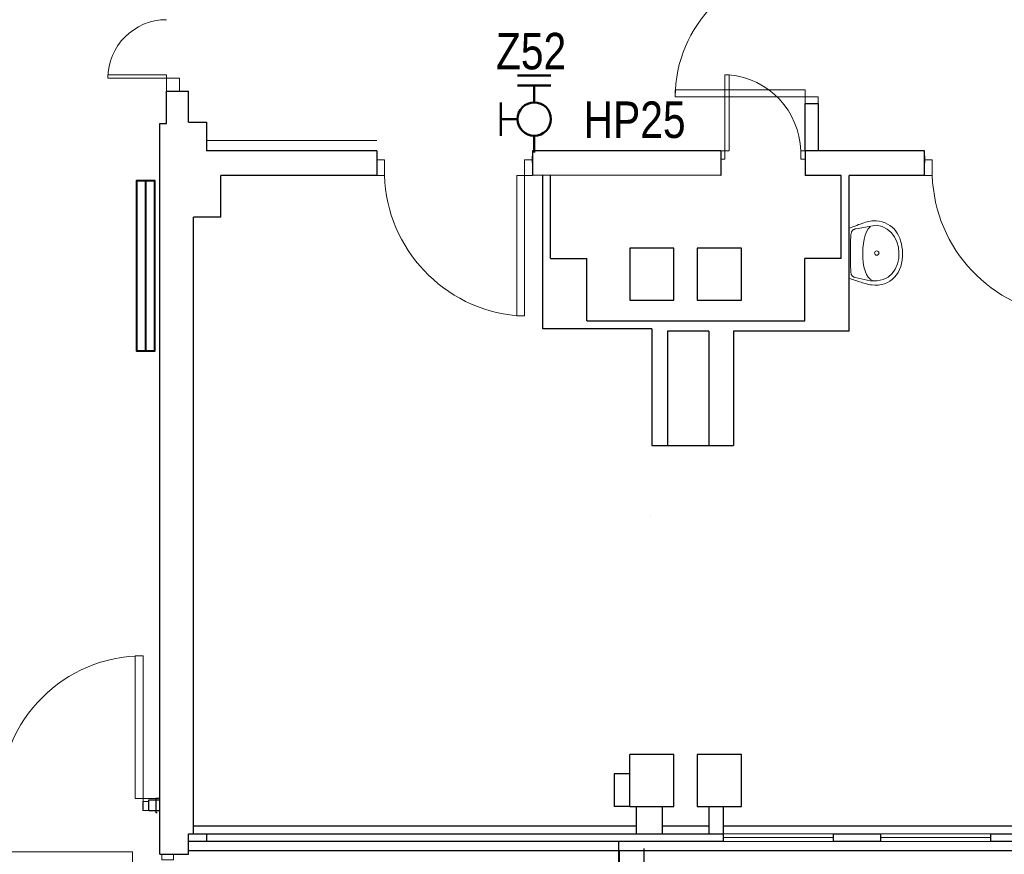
# Model space of a CAD drawing. Header units: millimetres. Extents: x 6612728327 to 6612744462, y 5733542327 to 5733552841.
# Tile 91 of 124: x 6612738886 to 6612739644, y 5733546288 to 5733546931. Entities that reach past the tile are written whole.
import ezdxf

# ---------------------------------------------------------------- set-up
doc = ezdxf.new("R2010")
doc.units = ezdxf.units.MM
doc.header["$MEASUREMENT"] = 0
for name, color, linetype in [('!!!!_SCIANY GRUBE', 7, 'Continuous'), ('__DRAFT_PROJEKT_PPOŻ', 7, 'Continuous'), ('__zawory_hydrantowe', 7, 'Continuous'), ('A-ARM', 7, 'Continuous'), ('dwa_barierki', 7, 'Continuous'), ('dwa_DRZWI', 7, 'Continuous'), ('DZIALOWE_WINDA', 7, 'Continuous'), ('INST_CO', 7, 'Continuous'), ('inw_PODCIĄGI', 7, 'Continuous'), ('inw_STOLARKA', 7, 'Continuous'), ('STOLARKAOKIENNA', 7, 'Continuous'), ('WIDOK', 7, 'Continuous')]:
    doc.layers.add(name, color=color, linetype=linetype)
doc.styles.add('GENERATED_STYLE_1', font='arial.ttf')

msp = doc.modelspace()

# ---------------------------------------------------------------- linework, layer by layer
at = {"layer": '!!!!_SCIANY GRUBE', "color": 7, "lineweight": 30}
for p, q in [((6612739015.516489, 5733546851.844686), (6612739015.516489, 5733546875.844686)), ((6612739015.516489, 5733546851.844686), (6612739015.516489, 5733546875.844686)), ((6612738993.516489, 5733546330.844685), (6612738993.516489, 5733546850.844686)), ((6612738993.516489, 5733546288.13419), (6612738993.516489, 5733546850.844686)), ((6612739160.51649, 5733546829.844686), (6612739029.516489, 5733546829.844686)), ((6612739160.51649, 5733546829.844686), (6612739160.51649, 5733546810.844686)), ((6612739160.51649, 5733546829.844686), (6612739160.51649, 5733546815.844685)), ((6612739425.51649, 5733546829.844686), (6612739280.516489, 5733546829.844686)), ((6612739280.516489, 5733546829.844686), (6612739280.516489, 5733546811.099788)), ((6612739280.516489, 5733546829.844686), (6612739280.516489, 5733546811.099788)), ((6612739425.51649, 5733546829.844686), (6612739425.51649, 5733546810.844686)), ((6612739582.51649, 5733546829.844686), (6612739490.51649, 5733546829.844686)), ((6612739490.51649, 5733546829.844686), (6612739490.51649, 5733546810.844686)), ((6612739582.51649, 5733546810.844686), (6612739582.51649, 5733546829.844686)), ((6612739160.51649, 5733546825.599787), (6612739160.51649, 5733546820.599787)), ((6612739280.516489, 5733546820.599787), (6612739280.516489, 5733546825.599787)), ((6612739582.51649, 5733546825.599787), (6612739582.51649, 5733546820.599787)), ((6612739040.516489, 5733546778.844686), (6612739040.516489, 5733546810.844686)), ((6612739040.516489, 5733546778.844686), (6612739040.516489, 5733546810.844686)), ((6612739160.51649, 5733546810.844686), (6612739040.516489, 5733546810.844686)), ((6612739040.516489, 5733546778.844686), (6612739040.516489, 5733546810.844686)), ((6612739040.516489, 5733546778.844686), (6612739040.516489, 5733546810.844686)), ((6612739040.516489, 5733546778.844686), (6612739040.516489, 5733546810.844686)), ((6612739040.516489, 5733546778.844686), (6612739040.516489, 5733546810.844686)), ((6612739425.51649, 5733546810.844686), (6612739280.516489, 5733546811.099788)), ((6612739288.516489, 5733546692.844686), (6612739288.516489, 5733546811.091188)), ((6612739294.51649, 5733546746.844685), (6612739294.51649, 5733546811.073991)), ((6612739501.40481, 5733546810.844686), (6612739490.51649, 5733546810.844686)), ((6612739518.277411, 5733546810.844686), (6612739501.40481, 5733546810.844686)), ((6612739518.277411, 5733546746.844685), (6612739518.277411, 5733546810.844686)), ((6612739582.51649, 5733546810.844686), (6612739524.516491, 5733546810.844686)), ((6612739524.516491, 5733546690.844685), (6612739524.516491, 5733546810.844686)), ((6612739019.516489, 5733546303.844685), (6612739019.516489, 5733546778.844686)), ((6612739040.516489, 5733546778.844686), (6612739019.516489, 5733546778.844686)), ((6612739019.516489, 5733546303.844685), (6612739019.516489, 5733546778.844686)), ((6612739040.516489, 5733546778.844686), (6612739019.516489, 5733546778.844686)), ((6612739019.516489, 5733546303.844685), (6612739019.516489, 5733546778.844686)), ((6612739040.516489, 5733546778.844686), (6612739019.516489, 5733546778.844686)), ((6612739019.516489, 5733546303.844685), (6612739019.516489, 5733546778.844686)), ((6612739040.516489, 5733546778.844686), (6612739019.516489, 5733546778.844686)), ((6612739019.516489, 5733546303.844685), (6612739019.516489, 5733546778.844686)), ((6612739040.516489, 5733546778.844686), (6612739019.516489, 5733546778.844686)), ((6612739019.516489, 5733546303.844685), (6612739019.516489, 5733546778.844686)), ((6612739040.516489, 5733546778.844686), (6612739019.516489, 5733546778.844686)), ((6612739389.516489, 5733546754.844686), (6612739355.516489, 5733546754.844686)), ((6612739355.516489, 5733546754.844686), (6612739355.516489, 5733546714.844685)), ((6612739389.516489, 5733546714.844685), (6612739389.516489, 5733546754.844686)), ((6612739441.51649, 5733546754.844686), (6612739407.51649, 5733546754.844686)), ((6612739407.51649, 5733546754.844686), (6612739407.51649, 5733546714.844685)), ((6612739441.51649, 5733546714.844685), (6612739441.51649, 5733546754.844686)), ((6612739294.51649, 5733546746.844685), (6612739322.516489, 5733546746.844685)), ((6612739322.516489, 5733546698.844686), (6612739322.516489, 5733546746.844685)), ((6612739490.277411, 5733546698.844686), (6612739490.277411, 5733546746.844685)), ((6612739518.277411, 5733546746.844685), (6612739490.277411, 5733546746.844685)), ((6612739355.516489, 5733546714.844685), (6612739389.516489, 5733546714.844685)), ((6612739407.51649, 5733546714.844685), (6612739441.51649, 5733546714.844685)), ((6612739372.516489, 5733546692.844686), (6612739288.516489, 5733546692.844686)), ((6612739322.516489, 5733546698.844686), (6612739490.277411, 5733546698.844686)), ((6612739372.516489, 5733546692.844686), (6612739340.51649, 5733546692.844686)), ((6612739372.516489, 5733546692.844686), (6612739372.516489, 5733546602.844686)), ((6612739384.516489, 5733546690.844685), (6612739384.516489, 5733546602.844686)), ((6612739416.51649, 5733546690.844685), (6612739384.516489, 5733546690.844685)), ((6612739416.51649, 5733546690.844685), (6612739384.516489, 5733546690.844685)), ((6612739416.51649, 5733546690.844685), (6612739416.51649, 5733546602.844686)), ((6612739524.516491, 5733546690.844685), (6612739435.51649, 5733546690.844685)), ((6612739435.51649, 5733546690.844685), (6612739435.51649, 5733546602.844686)), ((6612739372.516489, 5733546602.844686), (6612739435.51649, 5733546602.844686)), ((6612739389.516489, 5733546364.844685), (6612739355.516489, 5733546364.844685)), ((6612739355.516489, 5733546324.844684), (6612739355.516489, 5733546364.844685)), ((6612739389.516489, 5733546324.844684), (6612739389.516489, 5733546364.844685)), ((6612739441.51649, 5733546364.844685), (6612739407.51649, 5733546364.844685)), ((6612739407.51649, 5733546364.844685), (6612739407.51649, 5733546324.844684)), ((6612739441.51649, 5733546324.844684), (6612739441.51649, 5733546364.844685)), ((6612739343.516489, 5733546349.844685), (6612739343.516489, 5733546324.844684)), ((6612739355.516489, 5733546349.844685), (6612739343.516489, 5733546349.844685)), ((6612738984.957693, 5733546329.844685), (6612738993.516489, 5733546329.844685)), ((6612738984.957693, 5733546321.844685), (6612738984.957693, 5733546329.844685)), ((6612738984.957693, 5733546321.844685), (6612738993.516489, 5733546321.844685)), ((6612738991.516489, 5733546319.844685), (6612738990.51649, 5733546319.844685)), ((6612739355.516489, 5733546324.844684), (6612739343.516489, 5733546324.844684)), ((6612739355.516489, 5733546324.844684), (6612739389.516489, 5733546324.844684)), ((6612739360.516489, 5733546324.844684), (6612739360.516489, 5733546303.844685)), ((6612739380.51649, 5733546324.844684), (6612739380.51649, 5733546303.844685)), ((6612739407.51649, 5733546324.844684), (6612739441.51649, 5733546324.844684)), ((6612739416.51649, 5733546324.844684), (6612739416.51649, 5733546303.844685)), ((6612739427.51649, 5733546324.844684), (6612739427.51649, 5733546303.844685)), ((6612739015.516489, 5733546288.13419), (6612739015.516489, 5733546303.844685)), ((6612739015.516489, 5733546288.13419), (6612739015.516489, 5733546303.844685)), ((6612738993.516489, 5733546288.13419), (6612739015.516489, 5733546288.13419))]:
    msp.add_line(p, q, dxfattribs=at)
for points in [[(6612738993.516489, 5733546850.844686), (6612738998.516489, 5733546850.844686), (6612738998.516489, 5733546875.844686)], [(6612738998.516489, 5733546875.844686), (6612739015.516489, 5733546875.844686)], [(6612739015.516489, 5733546851.844686), (6612739029.516489, 5733546851.844686), (6612739029.516489, 5733546829.844686)], [(6612739015.516489, 5733546851.844686), (6612739029.516489, 5733546851.844686), (6612739029.516489, 5733546829.844686)], [(6612738993.516489, 5733546330.844685), (6612738990.51649, 5733546330.844685)], [(6612738990.51649, 5733546330.844685), (6612738990.51649, 5733546319.844685)], [(6612739346.923244, 5733546297.844685), (6612739347.789767, 5733545169.844683)], [(6612739366.465014, 5733545983.435217), (6612739366.465014, 5733546292.553106)]]:
    msp.add_lwpolyline(points, dxfattribs=at)
for points in [[(6612739500.51649, 5733546866.344685), (6612739500.51649, 5733546829.844686), (6612739490.51649, 5733546829.844686), (6612739490.51649, 5733546866.344685)], [(6612739015.516489, 5733546303.844685), (6612739427.51649, 5733546303.844685), (6612739427.51649, 5733546297.844685), (6612739015.516489, 5733546297.844685)], [(6612739015.516489, 5733546303.844685), (6612739427.51649, 5733546303.844685), (6612739427.51649, 5733546297.844685), (6612739015.516489, 5733546297.844685)], [(6612739512.51649, 5733546303.844685), (6612739548.51649, 5733546303.844685), (6612739548.51649, 5733546297.844685), (6612739512.51649, 5733546297.844685)], [(6612739633.51649, 5733546303.844685), (6612739669.51649, 5733546303.844685), (6612739669.51649, 5733546297.844685), (6612739633.51649, 5733546297.844685)]]:
    msp.add_lwpolyline(points, close=True, dxfattribs=at)
at = {"layer": '!!!!_SCIANY GRUBE', "color": 7, "lineweight": 30, "flags": 128}
msp.add_lwpolyline([(6612739015.516489, 5733546303.844685), (6612739029.516489, 5733546303.844685), (6612739029.516489, 5733546297.844685), (6612739015.516489, 5733546297.844685)], close=True, dxfattribs=at)
at = {"layer": '__zawory_hydrantowe', "color": 1, "lineweight": 50, "true_color": 0xf00000}
for p, q in [((6612739294.780397, 5733546887.782207), (6612739269.010102, 5733546887.782207)), ((6612739294.780397, 5733546880.051119), (6612739269.010102, 5733546880.051119)), ((6612739281.89525, 5733546867.165971), (6612739281.89525, 5733546880.051119)), ((6612739256.124955, 5733546841.395676), (6612739256.124955, 5733546867.165971)), ((6612739269.010102, 5733546854.280823), (6612739256.124955, 5733546854.280823)), ((6612739281.89525, 5733546841.395676), (6612739281.89525, 5733546828.510529))]:
    msp.add_line(p, q, dxfattribs=at)
msp.add_circle((6612739281.89525, 5733546854.280823), 12.885148, dxfattribs=at)
at = {"layer": 'A-ARM', "color": 7, "lineweight": 18}
for p, q in [((6612739538.380922, 5733546775.140571), (6612739537.100351, 5733546774.789068)), ((6612739539.6266, 5733546775.439732), (6612739538.380922, 5733546775.140571)), ((6612739540.834525, 5733546775.681136), (6612739539.6266, 5733546775.439732)), ((6612739542.001237, 5733546775.859369), (6612739540.834525, 5733546775.681136)), ((6612739543.12403, 5733546775.969017), (6612739542.001237, 5733546775.859369)), ((6612739544.199747, 5733546776.004663), (6612739543.12403, 5733546775.969017)), ((6612739545.225377, 5733546775.961346), (6612739544.199747, 5733546776.004663)), ((6612739547.707556, 5733546775.635863), (6612739545.225377, 5733546775.961346)), ((6612739550.017818, 5733546775.10342), (6612739547.707556, 5733546775.635863)), ((6612739552.158421, 5733546774.37304), (6612739550.017818, 5733546775.10342)), ((6612739527.420111, 5733546771.315852), (6612739524.516491, 5733546770.15982)), ((6612739524.516491, 5733546770.15982), (6612739524.516491, 5733546731.529551)), ((6612739526.348757, 5733546767.360581), (6612739526.177142, 5733546766.933272)), ((6612739526.548198, 5733546767.746527), (6612739526.348757, 5733546767.360581)), ((6612739526.77441, 5733546768.093218), (6612739526.548198, 5733546767.746527)), ((6612739527.027096, 5733546768.403809), (6612739526.77441, 5733546768.093218)), ((6612739527.304899, 5733546768.680108), (6612739527.027096, 5733546768.403809)), ((6612739527.60797, 5733546768.925122), (6612739527.304899, 5733546768.680108)), ((6612739528.858159, 5733546771.882739), (6612739527.420111, 5733546771.315852)), ((6612739527.935257, 5733546769.141258), (6612739527.60797, 5733546768.925122)), ((6612739528.286459, 5733546769.331223), (6612739527.935257, 5733546769.141258)), ((6612739528.660373, 5733546769.497123), (6612739528.286459, 5733546769.331223)), ((6612739529.056998, 5733546769.641965), (6612739528.660373, 5733546769.497123)), ((6612739530.283121, 5733546772.435337), (6612739528.858159, 5733546771.882739)), ((6612739529.475132, 5733546769.768157), (6612739529.056998, 5733546769.641965)), ((6612739529.914623, 5733546769.878256), (6612739529.475132, 5733546769.768157)), ((6612739545.540782, 5733546772.467525), (6612739529.914623, 5733546769.878256)), ((6612739529.914623, 5733546769.878256), (6612739529.964623, 5733546769.878256)), ((6612739531.691389, 5733546772.967481), (6612739530.283121, 5733546772.435337)), ((6612739533.080556, 5733546773.474654), (6612739531.691389, 5733546772.967481)), ((6612739534.447009, 5733546773.950695), (6612739533.080556, 5733546773.474654)), ((6612739535.788196, 5733546774.390939), (6612739534.447009, 5733546773.950695)), ((6612739537.100351, 5733546774.789068), (6612739535.788196, 5733546774.390939)), ((6612739536.865565, 5733546764.857947), (6612739537.923985, 5733546767.558517)), ((6612739537.923985, 5733546767.558517), (6612739539.206511, 5733546769.77297)), ((6612739539.206511, 5733546769.77297), (6612739540.710739, 5733546771.403691)), ((6612739549.972244, 5733546771.519655), (6612739545.540782, 5733546772.467525)), ((6612739553.77034, 5733546769.609177), (6612739549.972244, 5733546771.519655)), ((6612739554.131921, 5733546773.454651), (6612739552.158421, 5733546774.37304)), ((6612739556.924391, 5733546766.895671), (6612739553.77034, 5733546769.609177)), ((6612739555.940123, 5733546772.356976), (6612739554.131921, 5733546773.454651)), ((6612739557.586034, 5733546771.090241), (6612739555.940123, 5733546772.356976)), ((6612739559.071461, 5733546769.663173), (6612739557.586034, 5733546771.090241)), ((6612739560.398959, 5733546768.085697), (6612739559.071461, 5733546769.663173)), ((6612739561.570635, 5733546766.366536), (6612739560.398959, 5733546768.085697)), ((6612739525.607096, 5733546761.39526), (6612739525.543925, 5733546759.663918)), ((6612739525.685008, 5733546763.094567), (6612739525.607096, 5733546761.39526)), ((6612739525.778561, 5733546764.757023), (6612739525.685008, 5733546763.094567)), ((6612739525.83346, 5733546765.375951), (6612739525.778561, 5733546764.757023)), ((6612739525.918741, 5733546765.943439), (6612739525.83346, 5733546765.375951)), ((6612739526.033352, 5733546766.461595), (6612739525.918741, 5733546765.943439)), ((6612739526.177142, 5733546766.933272), (6612739526.033352, 5733546766.461595)), ((6612739535.42887, 5733546758.386204), (6612739536.032908, 5733546761.767971)), ((6612739536.032908, 5733546761.767971), (6612739536.865565, 5733546764.857947)), ((6612739559.423265, 5733546763.538269), (6612739556.924391, 5733546766.895671)), ((6612739561.256283, 5733546759.697006), (6612739559.423265, 5733546763.538269)), ((6612739562.412618, 5733546755.531013), (6612739561.256283, 5733546759.697006)), ((6612739562.589196, 5733546764.515769), (6612739561.570635, 5733546766.366536)), ((6612739563.456598, 5733546762.54242), (6612739562.589196, 5733546764.515769)), ((6612739564.175697, 5733546760.456114), (6612739563.456598, 5733546762.54242)), ((6612739564.748149, 5733546758.266027), (6612739564.175697, 5733546760.456114)), ((6612739525.438189, 5733546754.332264), (6612739525.428262, 5733546752.52677)), ((6612739525.428262, 5733546752.52677), (6612739525.430067, 5733546750.716011)), ((6612739525.460299, 5733546756.12723), (6612739525.438189, 5733546754.332264)), ((6612739525.495494, 5733546757.906253), (6612739525.460299, 5733546756.12723)), ((6612739525.543925, 5733546759.663918), (6612739525.495494, 5733546757.906253)), ((6612739534.914778, 5733546751.135949), (6612739535.055259, 5733546754.809658)), ((6612739535.055259, 5733546754.809658), (6612739535.42887, 5733546758.386204)), ((6612739562.881589, 5733546751.200024), (6612739562.412618, 5733546755.531013)), ((6612739565.176811, 5733546755.981936), (6612739564.748149, 5733546758.266027)), ((6612739565.463789, 5733546753.612864), (6612739565.176811, 5733546755.981936)), ((6612739565.611639, 5733546751.168738), (6612739565.463789, 5733546753.612864)), ((6612739525.430067, 5733546750.716011), (6612739525.44255, 5733546748.904801)), ((6612739525.44255, 5733546748.904801), (6612739525.465262, 5733546747.099308)), ((6612739525.465262, 5733546747.099308), (6612739525.4976, 5733546745.304191)), ((6612739525.4976, 5733546745.304191), (6612739525.539112, 5733546743.525168)), ((6612739535.008781, 5733546747.461639), (6612739534.914778, 5733546751.135949)), ((6612739535.340281, 5733546743.884944), (6612739535.008781, 5733546747.461639)), ((6612739547.013273, 5733546751.187389), (6612739547.063273, 5733546751.187389)), ((6612739548.056501, 5733546751.1361), (6612739548.106502, 5733546751.1361)), ((6612739561.713372, 5733546742.680027), (6612739562.651917, 5733546746.863017)), ((6612739562.651917, 5733546746.863017), (6612739562.881589, 5733546751.200024)), ((6612739564.865918, 5733546743.130499), (6612739565.335942, 5733546745.700967)), ((6612739565.335942, 5733546745.700967), (6612739565.586521, 5733546748.385142)), ((6612739565.586521, 5733546748.385142), (6612739565.611639, 5733546751.168738)), ((6612739525.539112, 5733546743.525168), (6612739525.588596, 5733546741.767053)), ((6612739525.588596, 5733546741.767053), (6612739525.645902, 5733546740.035559)), ((6612739525.645902, 5733546740.035559), (6612739525.709975, 5733546738.335801)), ((6612739525.709975, 5733546738.335801), (6612739525.780666, 5733546736.673345)), ((6612739535.911077, 5733546740.502575), (6612739535.340281, 5733546743.884944)), ((6612739536.723731, 5733546737.411998), (6612739535.911077, 5733546740.502575)), ((6612739537.780045, 5733546734.710073), (6612739536.723731, 5733546737.411998)), ((6612739557.66575, 5733546735.41353), (6612739560.054976, 5733546738.810337)), ((6612739560.054976, 5733546738.810337), (6612739561.713372, 5733546742.680027)), ((6612739562.200844, 5733546736.245284), (6612739563.292202, 5733546738.388445)), ((6612739563.292202, 5733546738.388445), (6612739564.182766, 5733546740.688478)), ((6612739564.182766, 5733546740.688478), (6612739564.865918, 5733546743.130499)), ((6612739524.516491, 5733546731.529551), (6612739525.72291, 5733546731.155337)), ((6612739525.72291, 5733546731.155337), (6612739526.911131, 5733546730.775858)), ((6612739525.780666, 5733546736.673345), (6612739525.809846, 5733546736.223776)), ((6612739525.809846, 5733546736.223776), (6612739525.857977, 5733546735.799025)), ((6612739525.857977, 5733546735.799025), (6612739525.926863, 5733546735.398489)), ((6612739525.926863, 5733546735.398489), (6612739526.018763, 5733546735.021868)), ((6612739526.018763, 5733546735.021868), (6612739526.135478, 5733546734.66826)), ((6612739526.135478, 5733546734.66826), (6612739526.279269, 5733546734.337664)), ((6612739526.279269, 5733546734.337664), (6612739526.451936, 5733546734.029327)), ((6612739526.451936, 5733546734.029327), (6612739526.65589, 5733546733.742801)), ((6612739526.65589, 5733546733.742801), (6612739526.892632, 5733546733.477331)), ((6612739526.892632, 5733546733.477331), (6612739527.164568, 5733546733.232617)), ((6612739526.911131, 5733546730.775858), (6612739528.080551, 5733546730.393673)), ((6612739527.164568, 5733546733.232617), (6612739527.473506, 5733546733.008059)), ((6612739527.473506, 5733546733.008059), (6612739527.82185, 5733546732.803504)), ((6612739527.82185, 5733546732.803504), (6612739528.211104, 5733546732.618052)), ((6612739528.080551, 5733546730.393673), (6612739529.231771, 5733546730.012239)), ((6612739528.211104, 5733546732.618052), (6612739528.643678, 5733546732.4514)), ((6612739528.643678, 5733546732.4514), (6612739529.121674, 5733546732.302948)), ((6612739529.121674, 5733546732.302948), (6612739540.584698, 5733546729.74361)), ((6612739529.231771, 5733546730.012239), (6612739530.364191, 5733546729.634113)), ((6612739530.364191, 5733546729.634113), (6612739531.478111, 5733546729.262756)), ((6612739539.082576, 5733546732.494718), (6612739537.780045, 5733546734.710073)), ((6612739540.633279, 5733546730.862644), (6612739539.082576, 5733546732.494718)), ((6612739540.584698, 5733546729.74361), (6612739540.634697, 5733546729.74361)), ((6612739540.584698, 5733546729.74361), (6612739546.005091, 5733546729.654267)), ((6612739542.434712, 5733546729.911466), (6612739540.633279, 5733546730.862644)), ((6612739542.434712, 5733546729.911466), (6612739542.484712, 5733546729.911466)), ((6612739546.005091, 5733546729.654267), (6612739550.651486, 5733546730.675987)), ((6612739550.651486, 5733546730.675987), (6612739554.534713, 5733546732.648735)), ((6612739553.94361, 5733546728.380465), (6612739555.947944, 5733546729.525518)), ((6612739554.534713, 5733546732.648735), (6612739557.66575, 5733546735.41353)), ((6612739555.947944, 5733546729.525518), (6612739557.781865, 5733546730.898891)), ((6612739557.781865, 5733546730.898891), (6612739559.439658, 5733546732.486295)), ((6612739559.439658, 5733546732.486295), (6612739560.914557, 5733546734.272987)), ((6612739560.914557, 5733546734.272987), (6612739562.200844, 5733546736.245284)), ((6612739531.478111, 5733546729.262756), (6612739532.57323, 5733546728.900875)), ((6612739532.57323, 5733546728.900875), (6612739533.649848, 5733546728.55208)), ((6612739533.649848, 5733546728.55208), (6612739534.707365, 5733546728.218626)), ((6612739534.707365, 5733546728.218626), (6612739535.746231, 5733546727.904123)), ((6612739535.746231, 5733546727.904123), (6612739536.766446, 5733546727.611279)), ((6612739536.766446, 5733546727.611279), (6612739537.767712, 5733546727.343554)), ((6612739537.767712, 5733546727.343554), (6612739538.750024, 5733546727.103503)), ((6612739538.750024, 5733546727.103503), (6612739539.713386, 5733546726.894587)), ((6612739539.713386, 5733546726.894587), (6612739540.657795, 5733546726.719512)), ((6612739540.657795, 5733546726.719512), (6612739541.583555, 5733546726.581738)), ((6612739541.583555, 5733546726.581738), (6612739544.346695, 5733546726.370266)), ((6612739544.346695, 5733546726.370266), (6612739546.970709, 5733546726.458857)), ((6612739546.970709, 5733546726.458857), (6612739549.448826, 5733546726.83292)), ((6612739549.448826, 5733546726.83292), (6612739551.775332, 5733546727.47847)), ((6612739551.775332, 5733546727.47847), (6612739553.94361, 5733546728.380465)), ((6612739371.604718, 5733546548.082237), (6612739371.654718, 5733546548.082237))]:
    msp.add_line(p, q, dxfattribs=at)
msp.add_circle((6612739545.699463, 5733546751.060445), 1.683648, dxfattribs=at)
at = {"layer": 'dwa_barierki', "color": 7, "lineweight": 18}
msp.add_lwpolyline([(6612739029.516489, 5733546837.844685), (6612739160.51649, 5733546837.844685)], dxfattribs=at)
at = {"layer": 'dwa_DRZWI', "color": 7, "lineweight": 20}
for p, q in [((6612738998.516499, 5733546888.344685), (6612738953.516489, 5733546888.344846)), ((6612738953.516489, 5733546885.844847), (6612738998.516489, 5733546885.844686)), ((6612738998.516489, 5733546885.844686), (6612738998.516499, 5733546888.344685)), ((6612739490.51651, 5733546876.900241), (6612739390.51649, 5733546876.900599)), ((6612739490.51649, 5733546871.344685), (6612739490.51651, 5733546876.900241)), ((6612739390.51649, 5733546871.345043), (6612739490.51649, 5733546871.344685)), ((6612738974.406425, 5733546330.844663), (6612738974.406031, 5733546440.825857)), ((6612738980.516096, 5733546440.825857), (6612738980.516489, 5733546330.844685)), ((6612738980.516489, 5733546330.844685), (6612738974.406425, 5733546330.844663))]:
    msp.add_line(p, q, dxfattribs=at)
for points in [[(6612738953.516489, 5733546888.344846), (6612738953.516489, 5733546885.844847)], [(6612739390.51649, 5733546876.900599), (6612739390.51649, 5733546871.345043)], [(6612738974.406031, 5733546440.825857), (6612738980.516096, 5733546440.825857)]]:
    msp.add_lwpolyline(points, dxfattribs=at)
for points in [[(6612739008.516489, 5733546875.844686), (6612738998.516489, 5733546875.844686), (6612738998.516489, 5733546885.844686), (6612739008.516489, 5733546885.844686)], [(6612739428.766594, 5733546888.372938), (6612739428.76649, 5733546829.844601), (6612739432.01649, 5733546829.844594), (6612739432.016594, 5733546888.372932)], [(6612739500.51649, 5733546866.344685), (6612739490.51649, 5733546866.344685), (6612739490.51649, 5733546871.344685), (6612739500.51649, 5733546871.344685)], [(6612739425.51649, 5733546829.844606), (6612739425.516478, 5733546823.344606), (6612739428.766478, 5733546823.344601), (6612739428.76649, 5733546829.844601)], [(6612739487.26649, 5733546829.844496), (6612739487.266479, 5733546823.344496), (6612739490.516479, 5733546823.34449), (6612739490.51649, 5733546829.84449)], [(6612739166.51649, 5733546810.844889), (6612739166.516511, 5733546822.84489), (6612739160.516511, 5733546822.844899), (6612739160.51649, 5733546810.8449)], [(6612739280.516489, 5733546810.844686), (6612739280.516512, 5733546822.844686), (6612739274.516512, 5733546822.844696), (6612739274.51649, 5733546810.844695)], [(6612739588.51649, 5733546810.844889), (6612739588.516511, 5733546822.84489), (6612739582.516511, 5733546822.844899), (6612739582.51649, 5733546810.8449)], [(6612739274.516296, 5733546702.792379), (6612739274.51649, 5733546810.844695), (6612739268.51649, 5733546810.844707), (6612739268.516296, 5733546702.792391)], [(6612738990.51649, 5733546330.844685), (6612738990.51649, 5733546321.844685), (6612738980.516489, 5733546321.844685), (6612738980.516489, 5733546330.844685)], [(6612738994.984439, 5733546288.13419), (6612739003.984438, 5733546288.13419), (6612739003.984438, 5733546283.63419), (6612738994.984439, 5733546283.63419)]]:
    msp.add_lwpolyline(points, close=True, dxfattribs=at)
for centre, radius, start, end in [((6612739490.51649, 5733546871.344686), 100, 90, 180), ((6612738998.516489, 5733546885.844685), 45, 90, 180), ((6612739426.50824, 5733546827.833936), 60.791508, 1.895317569, 84.762977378), ((6612739278.685568, 5733546814.556691), 112.230475, 181.895317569, 264.762977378), ((6612739700.685568, 5733546814.556691), 112.230476, 181.895317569, 264.762977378), ((6612738980.51649, 5733546330.844685), 109.981173, 90, 180)]:
    msp.add_arc(centre, radius, start, end, dxfattribs=at)
at = {"layer": 'DZIALOWE_WINDA', "color": 254, "lineweight": 18, "true_color": 0xe4e4e4}
msp.add_lwpolyline([(6612739347.51649, 5733545984.844684), (6612739347.51649, 5733546290.844684)], dxfattribs=at)
at = {"layer": 'INST_CO', "color": 7, "lineweight": 40}
msp.add_lwpolyline([(6612738982.625799, 5733546675.844686), (6612738989.73511, 5733546675.844686), (6612738989.73511, 5733546806.844686), (6612738975.516489, 5733546806.844686), (6612738975.516489, 5733546675.844686), (6612738982.625799, 5733546675.844686), (6612738982.625799, 5733546806.844686)], dxfattribs=at)
at = {"layer": 'inw_PODCIĄGI', "color": 7, "lineweight": 18}
for p, q in [((6612738182.516487, 5733546289.844685), (6612738972.516489, 5733546289.844685)), ((6612738972.516489, 5733546289.844685), (6612738972.516489, 5733546164.844685))]:
    msp.add_line(p, q, dxfattribs=at)
at = {"layer": 'inw_STOLARKA', "color": 7, "lineweight": 18}
for p, q in [((6612738984.957693, 5733546328.701828), (6612738980.386265, 5733546328.701828)), ((6612738980.386265, 5733546328.701828), (6612738980.386265, 5733546321.844685)), ((6612738984.957693, 5733546328.701828), (6612738980.386265, 5733546328.701828)), ((6612738980.386265, 5733546328.701828), (6612738980.386265, 5733546321.844685)), ((6612738980.386265, 5733546321.844685), (6612738984.957693, 5733546321.844685)), ((6612738980.386265, 5733546321.844685), (6612738984.957693, 5733546321.844685))]:
    msp.add_line(p, q, dxfattribs=at)
at = {"layer": 'STOLARKAOKIENNA', "color": 7, "lineweight": 18}
for p, q in [((6612739427.51649, 5733546303.844685), (6612739512.51649, 5733546303.844685)), ((6612739427.51649, 5733546300.844685), (6612739512.51649, 5733546300.844685)), ((6612739427.51649, 5733546297.844685), (6612739512.51649, 5733546297.844685)), ((6612739548.51649, 5733546303.844685), (6612739633.51649, 5733546303.844685)), ((6612739548.51649, 5733546300.844685), (6612739633.51649, 5733546300.844685)), ((6612739548.51649, 5733546297.844685), (6612739633.51649, 5733546297.844685))]:
    msp.add_line(p, q, dxfattribs=at)
at = {"layer": 'WIDOK', "color": 7}
for p, q in [((6612739019.516489, 5733546309.844685), (6612739360.516489, 5733546309.844685)), ((6612739380.51649, 5733546309.844685), (6612739416.51649, 5733546309.844685)), ((6612739427.51649, 5733546309.844685), (6612739777.51649, 5733546309.844685)), ((6612739015.516489, 5733546290.844684), (6612743410.516496, 5733546290.844684)), ((6612739022.516489, 5733546290.844684), (6612743410.516496, 5733546290.844684))]:
    msp.add_line(p, q, dxfattribs=at)

# ---------------------------------------------------------------- texts
at = {"layer": '__DRAFT_PROJEKT_PPOŻ', "color": 1, "lineweight": 50, "true_color": 0xf00000, "insert": (6612739319.949542, 5733546867.845042), "char_height": 28.10149859, "attachment_point": 1, "style": 'GENERATED_STYLE_1'}
msp.add_mtext('\\A1;{\\W0.800000x;\\pql;\\fArial|b0|i0|c238|p38;HP25}', dxfattribs=at)
at = {"layer": '__zawory_hydrantowe', "color": 1, "lineweight": 20, "true_color": 0xff0909, "insert": (6612739252.406983, 5733546920.691176), "char_height": 28.10000004, "attachment_point": 1, "style": 'GENERATED_STYLE_1'}
msp.add_mtext('\\A1;{\\W0.800000x;\\pql;\\fArial|b0|i0|c238|p38;Z52}', dxfattribs=at)

doc.saveas('drawing.dxf')
